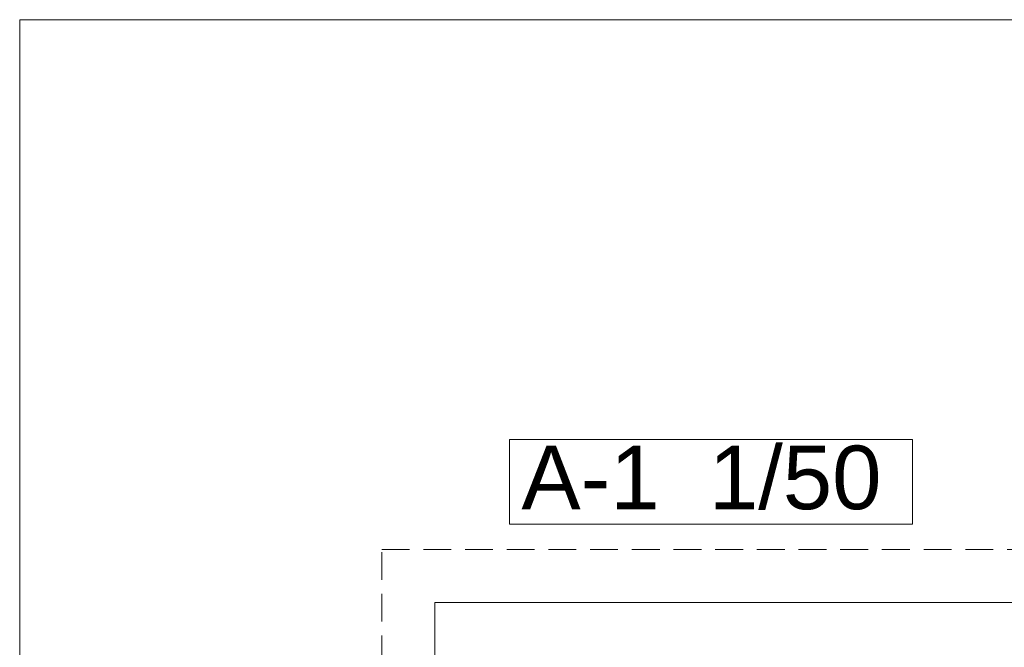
# Model space of a CAD drawing. Header units: metres. Extents: x -11 to 490, y -19 to 215.
# Tile 16 of 73: x -11 to 8, y 22 to 34. Entities that reach past the tile are written whole.
import ezdxf

# ---------------------------------------------------------------- set-up
doc = ezdxf.new("R2010")
doc.units = ezdxf.units.M
doc.linetypes.add('DASHED', pattern=[19.05, 12.7, -6.35])
doc.linetypes.add('HIDDEN', pattern=[0.375, 0.25, -0.125])
doc.layers.add('no se imprime', color=8, linetype='DASHED', plot=False)
doc.layers.add('Pluma 0.2', color=252, linetype='Continuous', lineweight=20)
doc.layers.add('VIGAS', color=2, linetype='Continuous')

msp = doc.modelspace()

# ---------------------------------------------------------------- linework, layer by layer
at = {"layer": 'no se imprime', "color": 251, "linetype": 'HIDDEN', "lineweight": 5, "ltscale": 2.1}
msp.add_lwpolyline([(-3.828, -6.587), (-3.828, 23.913), (39.172, 23.913), (39.172, -6.587)], close=True, dxfattribs=at)
at = {"layer": 'Pluma 0.2', "color": 4, "ltscale": 0.5}
msp.add_lwpolyline([(-2.828, 22.913), (38.172, 22.913), (38.172, -5.587), (-2.828, -5.587)], close=True, dxfattribs=at)
at = {"layer": 'VIGAS', "color": 7, "linetype": 'Continuous', "lineweight": 5}
msp.add_lwpolyline([(-10.668, 33.912), (172.84, 33.912), (172.84, -18.518), (-10.668, -18.518)], close=True, dxfattribs=at)
at = {"layer": 'VIGAS', "color": 1, "linetype": 'Continuous', "lineweight": 5}
msp.add_lwpolyline([(-1.415, 25.988), (6.197, 25.988), (6.197, 24.391), (-1.415, 24.391)], close=True, dxfattribs=at)

# ---------------------------------------------------------------- texts
at = {"insert": (-1.189, 25.872), "char_height": 1.2, "width": 62.18657, "attachment_point": 1}
msp.add_mtext('{\\fArial|b0|i0|c0|p34;A-1  1/50}', dxfattribs=at)

doc.saveas('drawing.dxf')
